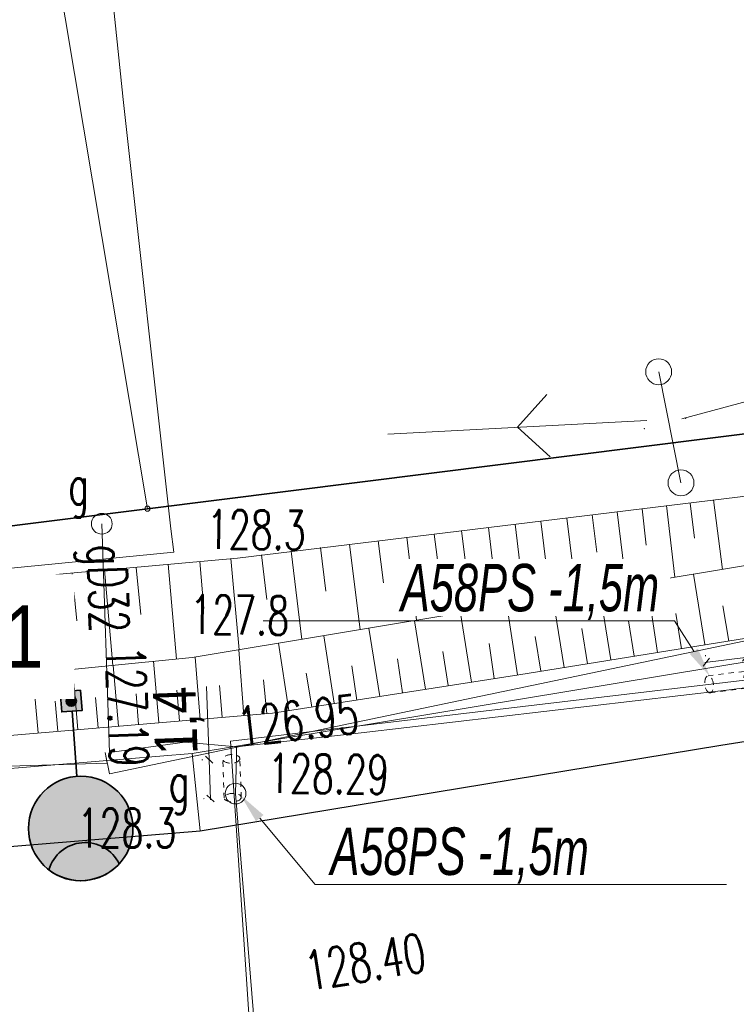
# Model space of a CAD drawing. Header units: metres. Extents: x 0 to 6497944, y 0 to 5963356.
# Tile 133 of 197: x 6497263 to 6497277, y 5963049 to 5963068. Entities that reach past the tile are written whole.
import ezdxf
from ezdxf import colors
from ezdxf.entities.mleader import LeaderData, LeaderLine
from ezdxf.math import Vec2, Vec3

# ---------------------------------------------------------------- set-up
doc = ezdxf.new("R2010")
doc.units = ezdxf.units.M
doc.header["$MEASUREMENT"] = 0
for name, pattern in [('DASHED', [19.05, 12.7, -6.35]), ('HIDDEN', [0.375, 0.25, -0.125]), ('L_0_04', [1.5, 1, -0.5])]:
    doc.linetypes.add(name, pattern=pattern)
doc.layers.get('0').update_dxf_attribs({"color": 8, "linetype": 'CONTINUOUS', "lineweight": 13})
doc.layers.get('DEFPOINTS').update_dxf_attribs({"linetype": 'CONTINUOUS', "lineweight": 0, "true_color": 0xffffff})
for name, color, linetype, lineweight in [('000_INNE__NIEZYDENTYFIKOWANE_', 8, 'CONTINUOUS', 13), ('217_GRANICA_KONTURU_KLASYFIKCYJNEGO', 8, 'CONTINUOUS', 13), ('218_GRANICA_UzYTKU', 8, 'CONTINUOUS', 13), ('219_LINIA_GRANICY', 3, 'CONTINUOUS', 35), ('E_proj_opisy_ośw.', 7, 'CONTINUOUS', 13), ('E_proj_osłona r. dz._obw. 200', 204, 'L_0_04', 20), ('E_proj_osłona r. dz._opis_obw. 100', 204, 'CONTINUOUS', 9), ('E_proj_ośw_latarnia', 1, 'CONTINUOUS', 35), ('JEZDNIA__POWIERZCHNIA_', 8, 'CONTINUOUS', 25), ('KIERUNEK_LINI_NAPOWIETRZNEJ', 1, 'CONTINUOUS', 13), ('OGRODZENIE_TRWAlE__LINIA_', 8, 'CONTINUOUS', 13), ('PRZEWoD_ELEKTROENERGETYCZNY__LINIA_', 1, 'CONTINUOUS', 13), ('PRZEWoD_GAZOWY__LINIA_', 54, 'CONTINUOUS', 13), ('PRZEWoD_GAZOWY__LINIA__ATR1', 54, 'CONTINUOUS', 13), ('PUNKT_O_OKREsLONEJ_WYSOKOsCI__SIEc_GAZOWA__ATR3', 54, 'CONTINUOUS', 13), ('PUNKT_WYSOKOsCIOWY_NATURALNY_ATR2', 8, 'CONTINUOUS', 13), ('PUNKT_WYSOKOsCIOWY_SZTUCZNY_ATR2', 8, 'CONTINUOUS', 13), ('RURA_OCHRONNA___PRZEWoD_ELEKTROENERGETYCZNY__LINIA_', 1, 'CONTINUOUS', 13), ('RURA_OCHRONNA___PRZEWoD_GAZOWY__LINIA_', 54, 'CONTINUOUS', 13), ('SKARPA_NIEUMOCNIONA__POWIERZCHNIA_', 8, 'CONTINUOUS', 13), ('SlUP_laCZONY__LINIA_', 1, 'CONTINUOUS', 13), ('slup_laczony__linia____symbol', 1, 'CONTINUOUS', 13), ('zasuwa___siec_gazowa__punkt_', 54, 'CONTINUOUS', 13), ('ZASUWA___SIEC_GAZOWA__PUNKT__ATR17', 54, 'CONTINUOUS', 13)]:
    doc.layers.add(name, color=color, linetype=linetype, lineweight=lineweight)
doc.layers.add('E_pomocnicza', color=3, linetype='CONTINUOUS', lineweight=13, plot=False)
doc.styles.add('Annotative', font='simplex.shx')
doc.styles.add('Narrow', font='ARIALN.TTF', dxfattribs={"height": 2})
doc.styles.get("Standard").update_dxf_attribs({"font": 'simplex.shx'})
doc.dimstyles.new('wymiary', dxfattribs={"dimtxt": 0.65, "dimasz": 0.25, "dimexe": 0.25, "dimexo": 1, "dimgap": 0.1, "dimtad": 1, "dimzin": 1, "dimtxsty": 'Annotative', "dimblk": 'OBLIQUE', "dimcen": 0.0025, "dimdle": 0.05, "dimadec": 0, "dimazin": 0, "dimtfac": 1, "dimtmove": 0, "dimatfit": 3, "dimldrblk": 'NONE', "dimfxl": 1, "dimarcsym": 0})

# ---------------------------------------------------------------- blocks, each defined once
blk = doc.blocks.new('PNN')
at = {"color": 0, "linetype": 'Continuous', "lineweight": 18, "flags": 128}
for points in [[(5.3, -1.2), (6.5, 0), (5.3, 1.2)], [(1.5, 0), (11.5, 0)]]:
    blk.add_lwpolyline(points, dxfattribs=at)
blk = doc.blocks.new('GRO')
at = {"color": 0, "linetype": 'Continuous', "lineweight": 13}
blk.add_circle((0, 0), 0.1, dxfattribs=at)
blk = doc.blocks.new('A$C5E955987')
at = {"layer": 'E_proj_ośw_latarnia', "true_color": 0xffffff}
h = blk.add_hatch(color=7, dxfattribs=at)
h.dxf.hatch_style = 1
h.paths.add_polyline_path([(3.223, 1.824, 1), (3.408, 1.892, 1)], flags=0)
h.paths.add_polyline_path([(3.2, 1.606), (3.567, 1.742), (3.431, 2.111), (3.064, 1.976)])
h.paths.add_polyline_path([(3.223, 1.824, -1), (3.408, 1.892, -1)], flags=16)
h.paths.add_polyline_path([(0.071, 1.38, -0.683546), (0.557, 0.106, 0.679532), (1.952, 1.355, 0.687575)])
h = blk.add_hatch(color=7, dxfattribs=at)
h.dxf.hatch_style = 1
h.paths.add_polyline_path([(3.223, 1.824, 1), (3.408, 1.892, 1)])
at = {"layer": 'E_proj_ośw_latarnia'}
blk.add_hatch(color=256, dxfattribs=at).paths.add_polyline_path([(0.071, 1.38, 0.389707), (0.557, 0.106), (0.557, 0.106, 0.683546)])
blk.add_lwpolyline([(3.567, 1.742), (3.2, 1.606), (3.064, 1.976), (3.431, 2.111)], close=True, dxfattribs=at)
at = {"layer": 'E_proj_ośw_latarnia', "flags": 128}
blk.add_lwpolyline([(3.132, 1.791), (1.952, 1.355)], dxfattribs=at)
at = {"layer": 'E_proj_ośw_latarnia'}
blk.add_lwpolyline([(0.071, 1.38, 0.389707), (0.557, 0.106), (0.557, 0.106, 0.683546)], format="xyb", close=True, dxfattribs=at)
for centre, radius in [((1.007, 1.007), 1.007), ((3.315, 1.858), 0.0984)]:
    blk.add_circle(centre, radius, dxfattribs=at)
blk = doc.blocks.new('_Oblique')
at = {"color": 0, "linetype": 'ByBlock', "lineweight": -2}
blk.add_line((-0.5, -0.5), (0.5, 0.5), dxfattribs=at)
blk = doc.blocks.new('*D69')
at = {"layer": 'DEFPOINTS', "color": 0, "transparency": 16777216}
for p in [(1.378, 0.756), (0, 0), (1.362, -0.027)]:
    blk.add_point(p, dxfattribs=at)
at = {"layer": 'E_pomocnicza', "color": 0, "lineweight": -2, "transparency": 16777216}
for p, q in [((-0.035, 0.784), (1.378, 0.756)), ((0.02, 1), (0.02, 1.033)), ((1.378, 0.756), (3.947, 0.706)), ((1.382, 0.973), (1.382, 1.006))]:
    blk.add_line(p, q, dxfattribs=at)
at = {"layer": 'E_pomocnicza', "color": 0, "lineweight": -2, "transparency": 16777216, "xscale": 0.25, "yscale": 0.25, "zscale": 0.25}
for p, rotation in [((0.015, 0.783), 178.8776635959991), ((1.378, 0.756), 358.877663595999)]:
    blk.add_blockref('_Oblique', p, dxfattribs=dict(at, rotation=rotation))
at = {"layer": 'E_pomocnicza', "color": 0, "linetype": 'Continuous', "lineweight": 0, "transparency": 16777216, "insert": (2.807, 1.73), "char_height": 2, "attachment_point": 5, "rotation": 358.8777, "style": 'Narrow'}
blk.add_mtext('{\\H0.75x;1,4}', dxfattribs=at)
blk = doc.blocks.new('_None')
blk = doc.blocks.new('*D71')
at = {"layer": 'DEFPOINTS', "color": 0, "transparency": 16777216}
for p in [(0, 0), (0.874, -1.333), (0.093, -1.385)]:
    blk.add_point(p, dxfattribs=at)
at = {"layer": 'E_pomocnicza', "color": 0, "lineweight": -2, "transparency": 16777216}
for p, q in [((0.778, 0.102), (0.874, -1.333)), ((0.998, 0.067), (1.031, 0.069)), ((0.874, -1.333), (1.046, -3.897)), ((1.091, -1.318), (1.124, -1.316))]:
    blk.add_line(p, q, dxfattribs=at)
at = {"layer": 'E_pomocnicza', "color": 0, "lineweight": -2, "transparency": 16777216, "xscale": 0.25, "yscale": 0.25, "zscale": 0.25}
for p, rotation in [((0.781, 0.052), 93.84000997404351), ((0.874, -1.333), 273.8400099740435)]:
    blk.add_blockref('_Oblique', p, dxfattribs=dict(at, rotation=rotation))
at = {"layer": 'E_pomocnicza', "color": 0, "linetype": 'Continuous', "lineweight": 0, "transparency": 16777216, "insert": (1.968, -2.673), "char_height": 2, "attachment_point": 5, "rotation": 273.84, "style": 'Narrow'}
blk.add_mtext('{\\H0.75x;1,4}', dxfattribs=at)
blk = doc.blocks.new('*U68')
at = {"linetype": 'HIDDEN', "ltscale": 0.2}
for p, q in [((0.006, 0.3), (1.368, 0.273)), ((-0.006, -0.3), (1.356, -0.327))]:
    blk.add_line(p, q, dxfattribs=at)
at = {"linetype": 'DASHED', "ltscale": 0.02}
for centre in [(0, 0), (1.362, -0.027)]:
    blk.add_ellipse(centre, major_axis=(-0.006, -0.3), ratio=0.5, dxfattribs=at)
at = {"layer": 'E_pomocnicza', "color": 4, "lineweight": 0}
dim = blk.add_aligned_dim(p1=(0, 0), p2=(1.362, -0.027), distance=0.783, text='{\\H0.75x;<>}', dimstyle='wymiary', override={"dimtxt": 1.3, "dimtad": 2, "dimdec": 1, "dimlfac": 1, "dimrnd": 0, "dimtxsty": 'Narrow'}, dxfattribs=at)
dim.commit()
dim.dimension.update_dxf_attribs({"geometry": '*D69', "text_midpoint": (2.807, 1.73)})
blk = doc.blocks.new('*U70')
at = {"linetype": 'HIDDEN', "ltscale": 0.2}
for p, q in [((0.299, 0.02), (0.392, -1.365)), ((-0.299, -0.02), (-0.206, -1.406))]:
    blk.add_line(p, q, dxfattribs=at)
at = {"linetype": 'DASHED', "ltscale": 0.02}
for centre in [(0, 0), (0.093, -1.385)]:
    blk.add_ellipse(centre, major_axis=(-0.299, -0.02), ratio=0.5, dxfattribs=at)
at = {"layer": 'E_pomocnicza', "color": 4, "lineweight": 0}
dim = blk.add_aligned_dim(p1=(0, 0), p2=(0.093, -1.385), distance=0.783, text='{\\H0.75x;<>}', dimstyle='wymiary', override={"dimtxt": 1.3, "dimtad": 2, "dimdec": 1, "dimlfac": 1, "dimrnd": 0, "dimtxsty": 'Narrow'}, dxfattribs=at)
dim.commit()
dim.dimension.update_dxf_attribs({"geometry": '*D71', "text_midpoint": (1.968, -2.673)})

msp = doc.modelspace()

# ---------------------------------------------------------------- linework, layer by layer
at = {"layer": '000_INNE__NIEZYDENTYFIKOWANE_', "flags": 128}
for points in [[(6497276.19, 5963058.77), (6497276.27, 5963058.09)], [(6497276.64, 5963058.83), (6497276.81, 5963057.49)], [(6497274.78, 5963058.6), (6497274.95, 5963057.18)], [(6497275.26, 5963058.66), (6497275.34, 5963057.96)], [(6497275.73, 5963058.72), (6497275.89, 5963057.34)], [(6497273.31, 5963058.42), (6497273.4, 5963057.68)], [(6497273.81, 5963058.48), (6497273.99, 5963057.02)], [(6497274.3, 5963058.54), (6497274.39, 5963057.82)], [(6497271.78, 5963058.24), (6497271.97, 5963056.69)], [(6497272.3, 5963058.3), (6497272.39, 5963057.54)], [(6497272.81, 5963058.36), (6497272.99, 5963056.86)], [(6497270.17, 5963058.04), (6497270.27, 5963057.23)], [(6497270.72, 5963058.11), (6497270.91, 5963056.51)], [(6497271.25, 5963058.17), (6497271.35, 5963057.38)], [(6497268.49, 5963057.84), (6497268.7, 5963056.14)], [(6497269.06, 5963057.91), (6497269.16, 5963057.07)], [(6497269.62, 5963057.97), (6497269.82, 5963056.33)], [(6497266.73, 5963057.64), (6497266.81, 5963056.74)], [(6497267.33, 5963057.7), (6497267.49, 5963055.94)], [(6497267.92, 5963057.77), (6497268.02, 5963056.91)], [(6497264.89, 5963057.48), (6497265.05, 5963055.64)], [(6497265.5, 5963057.53), (6497265.59, 5963056.62)], [(6497266.12, 5963057.59), (6497266.28, 5963055.76)], [(6497263.66, 5963057.37), (6497263.82, 5963055.52)], [(6497264.27, 5963057.42), (6497264.36, 5963056.5)], [(6497275.56, 5963055.89), (6497275.35, 5963057.25)], [(6497276.47, 5963056.04), (6497276.25, 5963057.4)], [(6497274.66, 5963055.75), (6497274.44, 5963057.1)], [(6497273.76, 5963055.6), (6497273.54, 5963056.95)], [(6497272.86, 5963055.46), (6497272.65, 5963056.8)], [(6497276.93, 5963056.11), (6497276.82, 5963056.79)], [(6497271.08, 5963055.18), (6497270.87, 5963056.5)], [(6497271.97, 5963055.32), (6497271.76, 5963056.65)], [(6497275.11, 5963055.82), (6497275, 5963056.5)], [(6497276.02, 5963055.96), (6497275.91, 5963056.64)], [(6497270.2, 5963055.04), (6497269.99, 5963056.36)], [(6497274.21, 5963055.67), (6497274.1, 5963056.35)], [(6497269.32, 5963054.91), (6497269.12, 5963056.21)], [(6497273.31, 5963055.53), (6497273.2, 5963056.2)], [(6497267.58, 5963054.67), (6497267.48, 5963055.94)], [(6497268.45, 5963054.77), (6497268.25, 5963056.07)], [(6497272.41, 5963055.39), (6497272.31, 5963056.06)], [(6497266.74, 5963054.6), (6497266.64, 5963055.8)], [(6497270.64, 5963055.11), (6497270.54, 5963055.77)], [(6497271.52, 5963055.25), (6497271.42, 5963055.91)], [(6497264.38, 5963054.4), (6497264.28, 5963055.56)], [(6497265.16, 5963054.47), (6497265.06, 5963055.64)], [(6497265.94, 5963054.54), (6497265.84, 5963055.72)], [(6497269.76, 5963054.97), (6497269.66, 5963055.63)], [(6497263.61, 5963054.34), (6497263.51, 5963055.48)], [(6497268.02, 5963054.71), (6497267.96, 5963055.36)], [(6497268.89, 5963054.84), (6497268.78, 5963055.49)], [(6497266.34, 5963054.57), (6497266.29, 5963055.16)], [(6497267.16, 5963054.64), (6497267.11, 5963055.25)], [(6497264.77, 5963054.44), (6497264.72, 5963055.02)], [(6497265.55, 5963054.5), (6497265.5, 5963055.09)], [(6497263.99, 5963054.37), (6497263.94, 5963054.95)]]:
    msp.add_lwpolyline(points, dxfattribs=at)
at = {"layer": '217_GRANICA_KONTURU_KLASYFIKCYJNEGO', "flags": 128}
for points in [[(6497260.78, 5963088.09), (6497265.72, 5963058.66)], [(6497265.72, 5963058.66), (6497297.05, 5963062.59)]]:
    msp.add_lwpolyline(points, dxfattribs=at)
at = {"layer": '218_GRANICA_UzYTKU', "flags": 128}
for points in [[(6497265.72, 5963058.66), (6497260.78, 5963088.09)], [(6497265.72, 5963058.66), (6497297.05, 5963062.59)], [(6497257.26, 5963057.6), (6497265.72, 5963058.66)]]:
    msp.add_lwpolyline(points, dxfattribs=at)
at = {"layer": '219_LINIA_GRANICY', "flags": 128}
for points in [[(6497297.05, 5963062.59), (6497265.72, 5963058.66)], [(6497257.26, 5963057.6), (6497265.72, 5963058.66)]]:
    msp.add_lwpolyline(points, dxfattribs=at)
at = {"layer": 'DEFPOINTS', "linetype": 'Continuous'}
for points in [[(6497313.974, 5963063.795), (6497264.99, 5963053.548), (6497264.903, 5963053.964), (6497264.946, 5963053.756), (6497214.968, 5963052.274), (6497215.035, 5963053.295), (6497214.968, 5963052.274), (6497165.514, 5963059.642), (6497165.697, 5963060.518), (6497165.514, 5963059.642), (6497118.031, 5963075.305), (6497118.262, 5963075.735), (6497118.031, 5963075.305), (6497071.639, 5963093.954), (6497071.9, 5963094.537), (6497071.639, 5963093.954), (6497024.971, 5963111.9)], [(6497292.628, 5963058.63), (6497281.118, 5963056.345), (6497266.585, 5963053.942), (6497249.583, 5963052.553), (6497239.69, 5963051.969), (6497230.126, 5963051.72), (6497199.044, 5963053.85), (6497178.292, 5963057.041), (6497162.342, 5963060.811), (6497143.722, 5963066.577), (6497131.977, 5963070.387), (6497119.428, 5963074.981), (6497088.043, 5963087.571), (6497060.045, 5963098.826)], [(6497266.74, 5963052.45), (6497266.585, 5963053.942)]]:
    msp.add_lwpolyline(points, dxfattribs=at)
at = {"layer": 'JEZDNIA__POWIERZCHNIA_', "flags": 128}
msp.add_lwpolyline([(6497048.07, 5963102.09), (6497070.92, 5963092.77), (6497095.6, 5963082.95), (6497119.19, 5963073.46), (6497131.58, 5963068.94), (6497141.08, 5963065.86), (6497145.57, 5963064.4), (6497156.55, 5963061.01), (6497162.05, 5963059.34), (6497178, 5963055.57), (6497193.41, 5963053.28), (6497198.87, 5963052.36), (6497206.8, 5963051.76), (6497226.49, 5963050.49), (6497230.12, 5963050.22), (6497239.75, 5963050.47), (6497249.72, 5963051.06), (6497266.74, 5963052.45), (6497276.78, 5963054.1), (6497286, 5963055.64)], dxfattribs=at)
at = {"layer": 'KIERUNEK_LINI_NAPOWIETRZNEJ'}
for p in [(6497276.1, 5963060.4), (6497275.3, 5963060.2)]:
    msp.add_point(p, dxfattribs=at)
at = {"layer": 'OGRODZENIE_TRWAlE__LINIA_', "flags": 128}
for points in [[(6497266.17, 5963058.27), (6497265.25, 5963066.55), (6497263.26, 5963085.68)], [(6497266.17, 5963058.27), (6497266.23, 5963057.82), (6497261.84, 5963057.39), (6497251.41, 5963056.48), (6497247.04, 5963056.07), (6497245.78, 5963066.11), (6497247.25, 5963068.09), (6497248.47, 5963068.31)]]:
    msp.add_lwpolyline(points, dxfattribs=at)
at = {"layer": 'PRZEWoD_ELEKTROENERGETYCZNY__LINIA_', "flags": 128}
msp.add_lwpolyline([(6497289.9, 5963057.19), (6497278.11, 5963055.46), (6497267.32, 5963054.18), (6497267.34, 5963053.89), (6497267.95, 5963044.81), (6497267.98, 5963044.39), (6497278.79, 5963017.57), (6497281.94, 5963009.97)], dxfattribs=at)
at = {"layer": 'PRZEWoD_GAZOWY__LINIA_', "flags": 128}
for points in [[(6497467.27, 5963118.39), (6497444.19, 5963109.69), (6497423.33, 5963101.92), (6497402.46, 5963094.37), (6497384.8, 5963088.22), (6497372.06, 5963083.69), (6497351.77, 5963076.54), (6497343.1, 5963073.52), (6497336.35, 5963071.21), (6497322.22, 5963066.33), (6497303.83, 5963060.49), (6497289.79, 5963057.02), (6497279.18, 5963055.46), (6497276.89, 5963055.16), (6497269.84, 5963054.34), (6497267.44, 5963054.07), (6497267.44, 5963053.9), (6497267.42, 5963053.17)], [(6497264.84, 5963058.37), (6497264.99, 5963053.96), (6497266.44, 5963054.16), (6497267.44, 5963054.07)], [(6497282.09, 5963010.02), (6497268.12, 5963044.65), (6497268.1, 5963044.83), (6497267.42, 5963053.17)]]:
    msp.add_lwpolyline(points, dxfattribs=at)
at = {"layer": 'RURA_OCHRONNA___PRZEWoD_ELEKTROENERGETYCZNY__LINIA_', "flags": 128}
msp.add_lwpolyline([(6497267.34, 5963053.89), (6497267.95, 5963044.81)], dxfattribs=at)
at = {"layer": 'RURA_OCHRONNA___PRZEWoD_GAZOWY__LINIA_', "flags": 128}
msp.add_lwpolyline([(6497268.1, 5963044.83), (6497267.42, 5963053.17), (6497267.44, 5963053.9)], dxfattribs=at)
at = {"layer": 'SKARPA_NIEUMOCNIONA__POWIERZCHNIA_', "flags": 128}
for points in [[(6497287.81, 5963057.86), (6497272.88, 5963055.46), (6497268.13, 5963054.72), (6497264.58, 5963054.42), (6497247.92, 5963053), (6497247.35, 5963054.06), (6497249.09, 5963054.05), (6497266.58, 5963055.79), (6497285.95, 5963059.01), (6497295.78, 5963061.42)], [(6497285.95, 5963059.01), (6497266.58, 5963055.79), (6497249.09, 5963054.05), (6497252.12, 5963056.13), (6497262.01, 5963057.22), (6497267.46, 5963057.71), (6497285.69, 5963059.93)]]:
    msp.add_lwpolyline(points, dxfattribs=at)
at = {"layer": 'SlUP_laCZONY__LINIA_', "flags": 128}
msp.add_lwpolyline([(6497276.01, 5963059.16), (6497275.58, 5963061.3)], dxfattribs=at)
msp.add_lwpolyline([(6497276.01, 5963059.16), (6497275.58, 5963061.3)], dxfattribs=at)
at = {"layer": 'slup_laczony__linia____symbol'}
for centre in [(6497275.58, 5963061.3), (6497276.01, 5963059.16)]:
    msp.add_circle(centre, 0.25, dxfattribs=at)
at = {"layer": 'zasuwa___siec_gazowa__punkt_'}
for centre in [(6497264.84, 5963058.37), (6497267.42, 5963053.17)]:
    msp.add_circle(centre, 0.2, dxfattribs=at)

# ---------------------------------------------------------------- block references
at = {"xscale": 0.5, "yscale": 0.5, "zscale": 0.5}
msp.add_blockref('GRO', (6497265.72, 5963058.66), dxfattribs=at)
at = {"layer": 'E_proj_osłona r. dz._obw. 200', "xscale": 0.54864, "yscale": 0.54864, "zscale": 0.54864, "rotation": 93.20070666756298}
for name, p in [('*U70', (6497276.552, 5963055.276)), ('*U68', (6497267.365, 5963053.092))]:
    msp.add_blockref(name, p, dxfattribs=at)
at = {"layer": 'E_proj_ośw_latarnia', "rotation": 74.0303279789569}
msp.add_blockref('A$C5E955987', (6497265.126, 5963051.253), dxfattribs=at)
at = {"layer": 'KIERUNEK_LINI_NAPOWIETRZNEJ', "xscale": 0.5, "yscale": 0.5, "zscale": 0.5}
for p, rotation in [((6497275.3, 5963060.2), 15), ((6497276.1, 5963060.4), 183)]:
    msp.add_blockref('PNN', p, dxfattribs=dict(at, rotation=rotation))

# ---------------------------------------------------------------- texts
at = {"layer": 'PRZEWoD_GAZOWY__LINIA__ATR1', "width": 0.66}
msp.add_text('gD32', height=0.75, rotation=271.9, dxfattribs=at).set_placement((6497264.56, 5963057.96))
at = {"layer": 'PUNKT_O_OKREsLONEJ_WYSOKOsCI__SIEc_GAZOWA__ATR3', "width": 0.66}
for s, rotation, p in [('127.19', 271.9, (6497264.92, 5963056)), ('126.95', 6.4, (6497267.51, 5963054.08))]:
    msp.add_text(s, height=0.75, rotation=rotation, dxfattribs=at).set_placement(p)
at = {"layer": 'PUNKT_WYSOKOsCIOWY_NATURALNY_ATR2', "width": 0.66}
for s, rotation, p in [('128.3', 359.3, (6497266.86, 5963057.89)), ('127.8', 359.2, (6497266.54, 5963056.25))]:
    msp.add_text(s, height=0.75, rotation=rotation, dxfattribs=at).set_placement(p)
msp.add_text('128.3', height=0.75, dxfattribs=at).set_placement((6497264.37, 5963052.13))
at = {"layer": 'PUNKT_WYSOKOsCIOWY_SZTUCZNY_ATR2', "width": 0.66}
for s, rotation, p in [('128.29', 359.2, (6497268.04, 5963053.19)), ('128.40', 9.3, (6497268.83, 5963049.37))]:
    msp.add_text(s, height=0.75, rotation=rotation, dxfattribs=at).set_placement(p)
at = {"layer": 'ZASUWA___SIEC_GAZOWA__PUNKT__ATR17', "width": 0.66}
for p in [(6497264.19, 5963058.74), (6497266.13, 5963053.02)]:
    msp.add_text('g', height=0.75, dxfattribs=at).set_placement(p)

# ---------------------------------------------------------------- next in the draw order: leaders
at = {"layer": 'E_proj_opisy_ośw.', "color": 10}
ml = msp.add_multileader_mtext('Standard', dxfattribs=at)
ml.set_content('\\A1;LT 101', color=10, style='Narrow')
ml.set_leader_properties(color=256)
ml.set_arrow_properties(name='NONE')
ml.build(insert=Vec2(0, 0))
ml.multileader.update_dxf_attribs({"leader_type": 0, "has_dogleg": 0, "has_text_frame": 1, "text_left_attachment_type": 3, "dogleg_length": 0.36, "arrow_head_size": 0, "scale": 0.7})
ctx = ml.context
ctx.base_point, ctx.scale, ctx.char_height, ctx.arrow_head_size, ctx.landing_gap_size, ctx.plane_origin = Vec3(6497259.013, 5963056.18), 0.7, 1.2, 0, 0.42, Vec3(6498109.213, 5962952.95)
ctx.left_attachment = 3
notes = []
notes.append((ctx, [(0, (0, 0, 0), (0, 0), (1, 0), 1, [])]))
ctx.mtext.insert, ctx.mtext.line_spacing_factor, ctx.mtext.flow_direction = Vec3(6497259.433, 5963056.795), 0.266667, 5
ctx.mtext.has_bg_fill, ctx.mtext.bg_color, ctx.mtext.bg_scale_factor, ctx.mtext.bg_transparency, ctx.mtext.use_window_bg_color = 1, -1073741824, 1.5, 0, 1
at = {"layer": 'E_proj_osłona r. dz._opis_obw. 100'}
ml = msp.add_multileader_mtext('Standard', dxfattribs=at)
ml.set_content('\\fArial Narrow|b0|i1|c238|p34;\\W0.8;A58PS -1,5m ', color=256, style='Narrow')
ml.set_leader_properties(color=256, linetype='CONTINUOUS', lineweight=-1)
ml.build(insert=Vec2(0, 0))
ml.multileader.update_dxf_attribs({"has_dogleg": 0, "text_left_attachment_type": 6, "text_right_attachment_type": 6, "dogleg_length": 0.274, "arrow_head_size": 0.572})
ctx = ml.context
ctx.base_point, ctx.char_height, ctx.arrow_head_size, ctx.landing_gap_size, ctx.plane_origin = Vec3(6497270.313, 5963056.498), 0.9144, 0.572, 0.3, Vec3(6497296.013, 5963059.092)
ctx.left_attachment, ctx.right_attachment, ctx.text_align_type = 6, 6, 1
notes.append((ctx, [(0, (1, 1, 0), (6497276.157, 5963056.498), (-1, 0), 0.274, [(0, [(6497276.566, 5963055.432)], 0, [])])]))
ctx.mtext.insert, ctx.mtext.alignment, ctx.mtext.line_spacing_factor, ctx.mtext.line_spacing_style = Vec3(6497273.098, 5963057.597), 2, 0.9, 2
ctx.mtext.has_bg_fill, ctx.mtext.bg_color, ctx.mtext.bg_scale_factor, ctx.mtext.bg_transparency, ctx.mtext.use_window_bg_color = 1, -1073741824, 1.1, 0, 1
ml = msp.add_multileader_mtext('Standard', dxfattribs=at)
ml.set_content('\\fArial Narrow|b0|i1|c238|p34;\\W0.8;A58PS -1,5m ', color=256, style='Narrow')
ml.set_leader_properties(color=256, linetype='CONTINUOUS', lineweight=-1)
ml.build(insert=Vec2(0, 0))
ml.multileader.update_dxf_attribs({"has_dogleg": 0, "text_left_attachment_type": 6, "text_right_attachment_type": 6, "dogleg_length": 0.274, "arrow_head_size": 0.572})
ctx = ml.context
ctx.base_point, ctx.char_height, ctx.arrow_head_size, ctx.landing_gap_size, ctx.plane_origin = Vec3(6497268.957, 5963051.417), 0.9144, 0.572, 0.3, Vec3(6497294.657, 5963054.011)
ctx.left_attachment, ctx.right_attachment, ctx.text_align_type = 6, 6, 1
notes.append((ctx, [(0, (1, 1, 0), (6497268.683, 5963051.417), (1, 0), 0.274, [(0, [(6497267.519, 5963053.136)], 0, [])])]))
ctx.mtext.insert, ctx.mtext.alignment, ctx.mtext.line_spacing_factor, ctx.mtext.line_spacing_style = Vec3(6497271.742, 5963052.516), 2, 0.9, 2
ctx.mtext.has_bg_fill, ctx.mtext.bg_color, ctx.mtext.bg_scale_factor, ctx.mtext.bg_transparency, ctx.mtext.use_window_bg_color = 1, -1073741824, 1.1, 0, 1
for ctx, leaders in notes:
    for number, flags, end, landing, length, lines in leaders:
        leader = LeaderData()
        leader.index, (leader.has_last_leader_line, leader.has_dogleg_vector, leader.attachment_direction) = number, flags
        leader.last_leader_point, leader.dogleg_vector, leader.dogleg_length = Vec3(end), Vec3(landing), length
        for number, points, colour, breaks in lines:
            line = LeaderLine()
            line.index, line.vertices, line.color, line.breaks = number, Vec3.list(points), colors.encode_raw_color(colour), breaks
            leader.lines.append(line)
        ctx.leaders.append(leader)

# ---------------------------------------------------------------- next in the draw order: leaders
at = {"layer": 'E_proj_opisy_ośw.', "color": 10}
ml = msp.add_multileader_mtext('Standard', dxfattribs=at)
ml.set_content('\\A1;LT 102', color=10, style='Narrow')
ml.set_leader_properties(color=256)
ml.set_arrow_properties(name='NONE')
ml.build(insert=Vec2(0, 0))
ml.multileader.update_dxf_attribs({"leader_type": 0, "has_dogleg": 0, "has_text_frame": 1, "text_left_attachment_type": 3, "dogleg_length": 0.36, "arrow_head_size": 0, "scale": 0.7})
ctx = ml.context
ctx.base_point, ctx.scale, ctx.char_height, ctx.arrow_head_size, ctx.landing_gap_size, ctx.plane_origin = Vec3(6497308.252, 5963066.689), 0.7, 1.2, 0, 0.42, Vec3(6498158.739, 5962963.095)
ctx.left_attachment = 3
notes = []
notes.append((ctx, [(0, (0, 0, 0), (0, 0), (1, 0), 1, [])]))
ctx.mtext.insert, ctx.mtext.line_spacing_factor, ctx.mtext.flow_direction = Vec3(6497308.672, 5963067.304), 0.266667, 5
ctx.mtext.has_bg_fill, ctx.mtext.bg_color, ctx.mtext.bg_scale_factor, ctx.mtext.bg_transparency, ctx.mtext.use_window_bg_color = 1, -1073741824, 1.5, 0, 1
for ctx, leaders in notes:
    for number, flags, end, landing, length, lines in leaders:
        leader = LeaderData()
        leader.index, (leader.has_last_leader_line, leader.has_dogleg_vector, leader.attachment_direction) = number, flags
        leader.last_leader_point, leader.dogleg_vector, leader.dogleg_length = Vec3(end), Vec3(landing), length
        for number, points, colour, breaks in lines:
            line = LeaderLine()
            line.index, line.vertices, line.color, line.breaks = number, Vec3.list(points), colors.encode_raw_color(colour), breaks
            leader.lines.append(line)
        ctx.leaders.append(leader)

# ---------------------------------------------------------------- next in the draw order: leaders
ml = msp.add_multileader_mtext('Standard', dxfattribs=at)
ml.set_content('\\A1;LT 103', color=10, style='Narrow')
ml.set_leader_properties(color=256)
ml.set_arrow_properties(name='NONE')
ml.build(insert=Vec2(0, 0))
ml.multileader.update_dxf_attribs({"leader_type": 0, "has_dogleg": 0, "has_text_frame": 1, "text_left_attachment_type": 3, "dogleg_length": 0.36, "arrow_head_size": 0, "scale": 0.7})
ctx = ml.context
ctx.base_point, ctx.scale, ctx.char_height, ctx.arrow_head_size, ctx.landing_gap_size, ctx.plane_origin = Vec3(6497355.042, 5963083.031), 0.7, 1.2, 0, 0.42, Vec3(6498205.751, 5962979.538)
ctx.left_attachment = 3
notes = []
notes.append((ctx, [(0, (0, 0, 0), (0, 0), (1, 0), 1, [])]))
ctx.mtext.insert, ctx.mtext.line_spacing_factor, ctx.mtext.flow_direction = Vec3(6497355.462, 5963083.646), 0.266667, 5
ctx.mtext.has_bg_fill, ctx.mtext.bg_color, ctx.mtext.bg_scale_factor, ctx.mtext.bg_transparency, ctx.mtext.use_window_bg_color = 1, -1073741824, 1.5, 0, 1
for ctx, leaders in notes:
    for number, flags, end, landing, length, lines in leaders:
        leader = LeaderData()
        leader.index, (leader.has_last_leader_line, leader.has_dogleg_vector, leader.attachment_direction) = number, flags
        leader.last_leader_point, leader.dogleg_vector, leader.dogleg_length = Vec3(end), Vec3(landing), length
        for number, points, colour, breaks in lines:
            line = LeaderLine()
            line.index, line.vertices, line.color, line.breaks = number, Vec3.list(points), colors.encode_raw_color(colour), breaks
            leader.lines.append(line)
        ctx.leaders.append(leader)

# ---------------------------------------------------------------- next in the draw order: leaders
ml = msp.add_multileader_mtext('Standard', dxfattribs=at)
ml.set_content('\\A1;LT 104', color=10, style='Narrow')
ml.set_leader_properties(color=256)
ml.set_arrow_properties(name='NONE')
ml.build(insert=Vec2(0, 0))
ml.multileader.update_dxf_attribs({"leader_type": 0, "has_dogleg": 0, "has_text_frame": 1, "text_left_attachment_type": 3, "dogleg_length": 0.36, "arrow_head_size": 0, "scale": 0.7})
ctx = ml.context
ctx.base_point, ctx.scale, ctx.char_height, ctx.arrow_head_size, ctx.landing_gap_size, ctx.plane_origin = Vec3(6497402.169, 5963099.524), 0.7, 1.2, 0, 0.42, Vec3(6498252.368, 5962996.294)
ctx.left_attachment = 3
notes = []
notes.append((ctx, [(0, (0, 0, 0), (0, 0), (1, 0), 1, [])]))
ctx.mtext.insert, ctx.mtext.line_spacing_factor, ctx.mtext.flow_direction = Vec3(6497402.589, 5963100.139), 0.266667, 5
ctx.mtext.has_bg_fill, ctx.mtext.bg_color, ctx.mtext.bg_scale_factor, ctx.mtext.bg_transparency, ctx.mtext.use_window_bg_color = 1, -1073741824, 1.5, 0, 1
for ctx, leaders in notes:
    for number, flags, end, landing, length, lines in leaders:
        leader = LeaderData()
        leader.index, (leader.has_last_leader_line, leader.has_dogleg_vector, leader.attachment_direction) = number, flags
        leader.last_leader_point, leader.dogleg_vector, leader.dogleg_length = Vec3(end), Vec3(landing), length
        for number, points, colour, breaks in lines:
            line = LeaderLine()
            line.index, line.vertices, line.color, line.breaks = number, Vec3.list(points), colors.encode_raw_color(colour), breaks
            leader.lines.append(line)
        ctx.leaders.append(leader)

# ---------------------------------------------------------------- next in the draw order: leaders
ml = msp.add_multileader_mtext('Standard', dxfattribs=at)
ml.set_content('\\A1;LT 105', color=10, style='Narrow')
ml.set_leader_properties(color=256)
ml.set_arrow_properties(name='NONE')
ml.build(insert=Vec2(0, 0))
ml.multileader.update_dxf_attribs({"leader_type": 0, "has_dogleg": 0, "has_text_frame": 1, "text_left_attachment_type": 3, "dogleg_length": 0.36, "arrow_head_size": 0, "scale": 0.7})
ctx = ml.context
ctx.base_point, ctx.scale, ctx.char_height, ctx.arrow_head_size, ctx.landing_gap_size, ctx.plane_origin = Vec3(6497449.294, 5963117.11), 0.7, 1.2, 0, 0.42, Vec3(6498299.656, 5963013.346)
ctx.left_attachment = 3
notes = []
notes.append((ctx, [(0, (0, 0, 0), (0, 0), (1, 0), 1, [])]))
ctx.mtext.insert, ctx.mtext.line_spacing_factor, ctx.mtext.flow_direction = Vec3(6497449.714, 5963117.725), 0.266667, 5
ctx.mtext.has_bg_fill, ctx.mtext.bg_color, ctx.mtext.bg_scale_factor, ctx.mtext.bg_transparency, ctx.mtext.use_window_bg_color = 1, -1073741824, 1.5, 0, 1
for ctx, leaders in notes:
    for number, flags, end, landing, length, lines in leaders:
        leader = LeaderData()
        leader.index, (leader.has_last_leader_line, leader.has_dogleg_vector, leader.attachment_direction) = number, flags
        leader.last_leader_point, leader.dogleg_vector, leader.dogleg_length = Vec3(end), Vec3(landing), length
        for number, points, colour, breaks in lines:
            line = LeaderLine()
            line.index, line.vertices, line.color, line.breaks = number, Vec3.list(points), colors.encode_raw_color(colour), breaks
            leader.lines.append(line)
        ctx.leaders.append(leader)

# ---------------------------------------------------------------- next in the draw order: leaders
ml = msp.add_multileader_mtext('Standard', dxfattribs=at)
ml.set_content('\\A1;LT 106', color=10, style='Narrow')
ml.set_leader_properties(color=256)
ml.set_arrow_properties(name='NONE')
ml.build(insert=Vec2(0, 0))
ml.multileader.update_dxf_attribs({"leader_type": 0, "has_dogleg": 0, "has_text_frame": 1, "text_left_attachment_type": 3, "dogleg_length": 0.36, "arrow_head_size": 0, "scale": 0.7})
ctx = ml.context
ctx.base_point, ctx.scale, ctx.char_height, ctx.arrow_head_size, ctx.landing_gap_size, ctx.plane_origin = Vec3(6497496.217, 5963133.926), 0.7, 1.2, 0, 0.42, Vec3(6498346.9, 5963029.932)
ctx.left_attachment = 3
notes = []
notes.append((ctx, [(0, (0, 0, 0), (0, 0), (1, 0), 1, [])]))
ctx.mtext.insert, ctx.mtext.line_spacing_factor, ctx.mtext.flow_direction = Vec3(6497496.637, 5963134.541), 0.266667, 5
ctx.mtext.has_bg_fill, ctx.mtext.bg_color, ctx.mtext.bg_scale_factor, ctx.mtext.bg_transparency, ctx.mtext.use_window_bg_color = 1, -1073741824, 1.5, 0, 1
for ctx, leaders in notes:
    for number, flags, end, landing, length, lines in leaders:
        leader = LeaderData()
        leader.index, (leader.has_last_leader_line, leader.has_dogleg_vector, leader.attachment_direction) = number, flags
        leader.last_leader_point, leader.dogleg_vector, leader.dogleg_length = Vec3(end), Vec3(landing), length
        for number, points, colour, breaks in lines:
            line = LeaderLine()
            line.index, line.vertices, line.color, line.breaks = number, Vec3.list(points), colors.encode_raw_color(colour), breaks
            leader.lines.append(line)
        ctx.leaders.append(leader)

# ---------------------------------------------------------------- next in the draw order: leaders
ml = msp.add_multileader_mtext('Standard', dxfattribs=at)
ml.set_content('\\A1;LT 107', color=10, style='Narrow')
ml.set_leader_properties(color=256)
ml.set_arrow_properties(name='NONE')
ml.build(insert=Vec2(0, 0))
ml.multileader.update_dxf_attribs({"leader_type": 0, "has_dogleg": 0, "has_text_frame": 1, "text_left_attachment_type": 3, "dogleg_length": 0.36, "arrow_head_size": 0, "scale": 0.7})
ctx = ml.context
ctx.base_point, ctx.scale, ctx.char_height, ctx.arrow_head_size, ctx.landing_gap_size, ctx.plane_origin = Vec3(6497543.374, 5963150.847), 0.7, 1.2, 0, 0.42, Vec3(6498393.784, 5963047.096)
ctx.left_attachment = 3
notes = []
notes.append((ctx, [(0, (0, 0, 0), (0, 0), (1, 0), 1, [])]))
ctx.mtext.insert, ctx.mtext.line_spacing_factor, ctx.mtext.flow_direction = Vec3(6497543.794, 5963151.462), 0.266667, 5
ctx.mtext.has_bg_fill, ctx.mtext.bg_color, ctx.mtext.bg_scale_factor, ctx.mtext.bg_transparency, ctx.mtext.use_window_bg_color = 1, -1073741824, 1.5, 0, 1
for ctx, leaders in notes:
    for number, flags, end, landing, length, lines in leaders:
        leader = LeaderData()
        leader.index, (leader.has_last_leader_line, leader.has_dogleg_vector, leader.attachment_direction) = number, flags
        leader.last_leader_point, leader.dogleg_vector, leader.dogleg_length = Vec3(end), Vec3(landing), length
        for number, points, colour, breaks in lines:
            line = LeaderLine()
            line.index, line.vertices, line.color, line.breaks = number, Vec3.list(points), colors.encode_raw_color(colour), breaks
            leader.lines.append(line)
        ctx.leaders.append(leader)

# ---------------------------------------------------------------- next in the draw order: leaders
ml = msp.add_multileader_mtext('Standard', dxfattribs=at)
ml.set_content('\\A1;LT 108', color=10, style='Narrow')
ml.set_leader_properties(color=256)
ml.set_arrow_properties(name='NONE')
ml.build(insert=Vec2(0, 0))
ml.multileader.update_dxf_attribs({"leader_type": 0, "has_dogleg": 0, "has_text_frame": 1, "text_left_attachment_type": 3, "dogleg_length": 0.36, "arrow_head_size": 0, "scale": 0.7})
ctx = ml.context
ctx.base_point, ctx.scale, ctx.char_height, ctx.arrow_head_size, ctx.landing_gap_size, ctx.plane_origin = Vec3(6497590.207, 5963168.082), 0.7, 1.2, 0, 0.42, Vec3(6498440.769, 5963064.192)
ctx.left_attachment = 3
notes = []
notes.append((ctx, [(0, (0, 0, 0), (0, 0), (1, 0), 1, [])]))
ctx.mtext.insert, ctx.mtext.line_spacing_factor, ctx.mtext.flow_direction = Vec3(6497590.627, 5963168.697), 0.266667, 5
ctx.mtext.has_bg_fill, ctx.mtext.bg_color, ctx.mtext.bg_scale_factor, ctx.mtext.bg_transparency, ctx.mtext.use_window_bg_color = 1, -1073741824, 1.5, 0, 1
for ctx, leaders in notes:
    for number, flags, end, landing, length, lines in leaders:
        leader = LeaderData()
        leader.index, (leader.has_last_leader_line, leader.has_dogleg_vector, leader.attachment_direction) = number, flags
        leader.last_leader_point, leader.dogleg_vector, leader.dogleg_length = Vec3(end), Vec3(landing), length
        for number, points, colour, breaks in lines:
            line = LeaderLine()
            line.index, line.vertices, line.color, line.breaks = number, Vec3.list(points), colors.encode_raw_color(colour), breaks
            leader.lines.append(line)
        ctx.leaders.append(leader)

# ---------------------------------------------------------------- next in the draw order: leaders
ml = msp.add_multileader_mtext('Standard', dxfattribs=at)
ml.set_content('\\A1;LT 109', color=10, style='Narrow')
ml.set_leader_properties(color=256)
ml.set_arrow_properties(name='NONE')
ml.build(insert=Vec2(0, 0))
ml.multileader.update_dxf_attribs({"leader_type": 0, "has_dogleg": 0, "has_text_frame": 1, "text_left_attachment_type": 3, "dogleg_length": 0.36, "arrow_head_size": 0, "scale": 0.7})
ctx = ml.context
ctx.base_point, ctx.scale, ctx.char_height, ctx.arrow_head_size, ctx.landing_gap_size, ctx.plane_origin = Vec3(6497636.957, 5963185.464), 0.7, 1.2, 0, 0.42, Vec3(6498487.931, 5963080.837)
ctx.left_attachment = 3
notes = []
notes.append((ctx, [(0, (0, 0, 0), (0, 0), (1, 0), 1, [])]))
ctx.mtext.insert, ctx.mtext.line_spacing_factor, ctx.mtext.flow_direction = Vec3(6497637.377, 5963186.079), 0.266667, 5
ctx.mtext.has_bg_fill, ctx.mtext.bg_color, ctx.mtext.bg_scale_factor, ctx.mtext.bg_transparency, ctx.mtext.use_window_bg_color = 1, -1073741824, 1.5, 0, 1
for ctx, leaders in notes:
    for number, flags, end, landing, length, lines in leaders:
        leader = LeaderData()
        leader.index, (leader.has_last_leader_line, leader.has_dogleg_vector, leader.attachment_direction) = number, flags
        leader.last_leader_point, leader.dogleg_vector, leader.dogleg_length = Vec3(end), Vec3(landing), length
        for number, points, colour, breaks in lines:
            line = LeaderLine()
            line.index, line.vertices, line.color, line.breaks = number, Vec3.list(points), colors.encode_raw_color(colour), breaks
            leader.lines.append(line)
        ctx.leaders.append(leader)

# ---------------------------------------------------------------- next in the draw order: leaders
ml = msp.add_multileader_mtext('Standard', dxfattribs=at)
ml.set_content('\\A1;LT 110', color=10, style='Narrow')
ml.set_leader_properties(color=256)
ml.set_arrow_properties(name='NONE')
ml.build(insert=Vec2(0, 0))
ml.multileader.update_dxf_attribs({"leader_type": 0, "has_dogleg": 0, "has_text_frame": 1, "text_left_attachment_type": 3, "dogleg_length": 0.36, "arrow_head_size": 0, "scale": 0.7})
ctx = ml.context
ctx.base_point, ctx.scale, ctx.char_height, ctx.arrow_head_size, ctx.landing_gap_size, ctx.plane_origin = Vec3(6497684.163, 5963202.624), 0.7, 1.2, 0, 0.42, Vec3(6498534.844, 5963098.192)
ctx.left_attachment = 3
notes = []
notes.append((ctx, [(0, (0, 0, 0), (0, 0), (1, 0), 1, [])]))
ctx.mtext.insert, ctx.mtext.line_spacing_factor, ctx.mtext.flow_direction = Vec3(6497684.583, 5963203.239), 0.266667, 5
ctx.mtext.has_bg_fill, ctx.mtext.bg_color, ctx.mtext.bg_scale_factor, ctx.mtext.bg_transparency, ctx.mtext.use_window_bg_color = 1, -1073741824, 1.5, 0, 1
for ctx, leaders in notes:
    for number, flags, end, landing, length, lines in leaders:
        leader = LeaderData()
        leader.index, (leader.has_last_leader_line, leader.has_dogleg_vector, leader.attachment_direction) = number, flags
        leader.last_leader_point, leader.dogleg_vector, leader.dogleg_length = Vec3(end), Vec3(landing), length
        for number, points, colour, breaks in lines:
            line = LeaderLine()
            line.index, line.vertices, line.color, line.breaks = number, Vec3.list(points), colors.encode_raw_color(colour), breaks
            leader.lines.append(line)
        ctx.leaders.append(leader)

doc.saveas('drawing.dxf')
